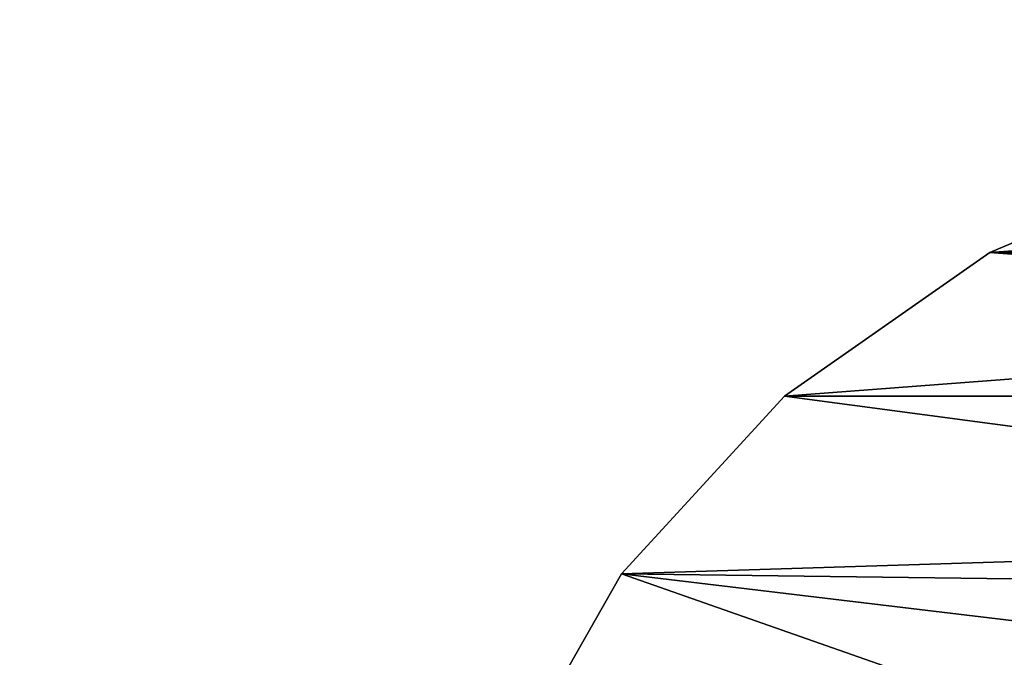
# Model space of a CAD drawing. Extents: x -5 to 2276, y 0 to 2500.
# Tile 125 of 256: x 835 to 847, y 522 to 530. Entities that reach past the tile are written whole.
import ezdxf

# ---------------------------------------------------------------- set-up
doc = ezdxf.new("R2010")
doc.units = 0
doc.header["$LTSCALE"] = 25.4
doc.layers.get('0').update_dxf_attribs({"linetype": 'CONTINUOUS'})
for name, color, linetype in [('IFCBUILDING', 32, 'CONTINUOUS'), ('IFCBUILDINGSTOREY', 34, 'CONTINUOUS'), ('IFCSITE', 32, 'CONTINUOUS'), ('IFCSLAB', 22, 'CONTINUOUS'), ('IFCWALL', 190, 'CONTINUOUS')]:
    doc.layers.add(name, color=color, linetype=linetype)

# ---------------------------------------------------------------- blocks, each defined once
blk = doc.blocks.new('GRUPUJ_1')
at = {"layer": 'IFCWALL'}
mesh = blk.add_polyface(dxfattribs=at)
corners = [(0, 0, 2300), (25, 25, 2300), (0, 2276.05, 2300), (175, 0, 2300), (25, 2251.05, 2300), (175, 25, 2300), (2500, 2151.05, 2300), (2475, 2251.05, 2300), (2475, 2151.05, 2300), (2500, 2276.05, 2300), (1245.07, 2251.05, 2300)]
mesh.append_faces([[corners[k] for k in face] for face in [(1, 3, 5), (6, 7, 8)]], dxfattribs={"vtx0": -1})
mesh.append_faces([[corners[k] for k in face] for face in [(0, 1, 2), (9, 7, 6)]], dxfattribs={"vtx0": -1, "vtx1": -1})
mesh.append_faces([[corners[k] for k in face] for face in [(1, 0, 3), (2, 1, 4), (4, 9, 2), (9, 4, 10), (9, 10, 7)]], dxfattribs={"vtx0": -1, "vtx2": -1})
mesh = blk.add_polyface(dxfattribs=at)
corners = [(2500, 0, 800), (175, 25, 800), (175, 0, 800), (2475, 25, 800), (2475, 2151.05, 800), (2500, 2151.05, 800)]
mesh.append_faces([[corners[k] for k in face] for face in [(0, 1, 2), (4, 0, 5)]], dxfattribs={"vtx0": -1})
mesh.append_faces([[corners[k] for k in face] for face in [(1, 0, 3), (3, 0, 4)]], dxfattribs={"vtx0": -1, "vtx1": -1})
blk = doc.blocks.new('GRUPUJ_7')
at = {"layer": 'IFCWALL'}
mesh = blk.add_polyface(dxfattribs=at)
corners = [(0, 0, 1500), (125, 100, 1500), (125, 2151.05, 1500), (150, 0, 1500), (150, 100, 1500), (2450, 2126.05, 1500), (2375, 2151.05, 1500), (2375, 2126.05, 1500), (0, 2226.05, 1500), (1220.07, 2226.05, 1500), (1220.07, 2151.05, 1500), (2450, 2226.05, 1500)]
mesh.append_faces([[corners[k] for k in face] for face in [(1, 3, 4), (5, 6, 7)]], dxfattribs={"vtx0": -1})
mesh.append_faces([[corners[k] for k in face] for face in [(8, 2, 9), (9, 6, 11), (11, 6, 5)]], dxfattribs={"vtx0": -1, "vtx1": -1})
mesh.append_faces([[corners[k] for k in face] for face in [(0, 1, 2), (1, 0, 3), (2, 8, 0), (9, 2, 10), (9, 10, 6)]], dxfattribs={"vtx0": -1, "vtx2": -1})
mesh = blk.add_polyface(dxfattribs=at)
corners = [(2450, 0), (150, 100), (150, 0), (2375, 100), (2375, 2126.05), (2450, 2126.05)]
mesh.append_faces([[corners[k] for k in face] for face in [(0, 1, 2), (4, 0, 5)]], dxfattribs={"vtx0": -1})
mesh.append_faces([[corners[k] for k in face] for face in [(1, 0, 3), (3, 0, 4)]], dxfattribs={"vtx0": -1, "vtx1": -1})
blk = doc.blocks.new('GRUPUJ_9')
at = {"layer": 'IFCWALL'}
mesh = blk.add_polyface(dxfattribs=at)
corners = [(0, 2051.05, 1500), (25, 2026.05, 1500), (1095.07, 2051.05, 1500), (0, 0, 1500), (25, 0, 1500), (2250, 2026.05, 1500), (2250, 2051.05, 1500)]
mesh.append_faces([[corners[k] for k in face] for face in [(1, 3, 4), (2, 5, 6)]], dxfattribs={"vtx0": -1})
mesh.append_faces([[corners[k] for k in face] for face in [(0, 1, 2)]], dxfattribs={"vtx0": -1, "vtx1": -1})
mesh.append_faces([[corners[k] for k in face] for face in [(1, 0, 3), (2, 1, 5)]], dxfattribs={"vtx0": -1, "vtx2": -1})
mesh = blk.add_polyface(dxfattribs=at)
corners = [(2250, 0), (25, 25), (25, 0), (2225, 25), (2225, 2026.05), (2250, 2026.05)]
mesh.append_faces([[corners[k] for k in face] for face in [(0, 1, 2), (4, 0, 5)]], dxfattribs={"vtx0": -1})
mesh.append_faces([[corners[k] for k in face] for face in [(1, 0, 3), (3, 0, 4)]], dxfattribs={"vtx0": -1, "vtx1": -1})
blk = doc.blocks.new('_CIANY')
at = {"layer": 'IFCWALL'}
for name, p in [('GRUPUJ_1', (0, 0)), ('GRUPUJ_7', (25, 25, 800)), ('GRUPUJ_9', (150, 125, 800))]:
    blk.add_blockref(name, p, dxfattribs=at)
mesh = blk.add_polyface(dxfattribs=at)
corners = [(0, 2276.05), (175, 2151.05), (175, 891.05), (1245.07, 2276.05), (175, 1251.05), (875, 2151.05), (1245.07, 2151.05), (1295.07, 2276.05), (1295.07, 2151.05), (2195.07, 2276.05), (1575, 2151.05), (2195.07, 2151.05), (2245.07, 2276.05), (2245.07, 2151.05), (2500, 2276.05), (2375, 2151.05), (2375, 651.05), (2375, 150), (0, 0), (175, 150), (2500, 0)]
mesh.append_faces([[corners[k] for k in face] for face in [(2, 1, 4)]], dxfattribs={"vtx0": -1})
mesh.append_faces([[corners[k] for k in face] for face in [(1, 3, 5), (5, 3, 6), (6, 7, 8), (8, 9, 10), (10, 9, 11), (11, 12, 13), (13, 14, 15), (15, 14, 16), (16, 14, 17), (18, 19, 20), (19, 0, 2), (20, 17, 14)]], dxfattribs={"vtx0": -1, "vtx1": -1})
mesh.append_faces([[corners[k] for k in face] for face in [(0, 1, 2)]], dxfattribs={"vtx0": -1, "vtx1": -1, "vtx2": -1})
mesh.append_faces([[corners[k] for k in face] for face in [(1, 0, 3), (6, 3, 7), (8, 7, 9), (11, 9, 12), (13, 12, 14), (19, 18, 0), (20, 19, 17)]], dxfattribs={"vtx0": -1, "vtx2": -1})
blk = doc.blocks.new('POD_OGA')
at = {"layer": 'IFCSLAB'}
mesh = blk.add_polyface(dxfattribs=at)
corners = [(1400, 2001.05), (1120.07, 1996.05), (1120.07, 2001.05), (0, 2001.05), (1400, 1101.05), (0, 1101.05), (1070.07, 1996.05), (1070.07, 2001.05)]
mesh.append_faces([[corners[k] for k in face] for face in [(0, 1, 2), (3, 4, 5), (6, 3, 7)]], dxfattribs={"vtx0": -1})
mesh.append_faces([[corners[k] for k in face] for face in [(4, 1, 0)]], dxfattribs={"vtx0": -1, "vtx1": -1})
mesh.append_faces([[corners[k] for k in face] for face in [(4, 3, 6)]], dxfattribs={"vtx0": -1, "vtx1": -1, "vtx2": -1})
mesh.append_faces([[corners[k] for k in face] for face in [(4, 6, 1)]], dxfattribs={"vtx0": -1, "vtx2": -1})
blk = doc.blocks.new('700-_MINIMALNA_D')
for p, q in [((553.56, 429.148), (553.56, 429.148, 2)), ((553.56, 429.148), (553.56, 429.148, 2)), ((560.8, 422.501), (560.8, 422.501, 2)), ((560.8, 422.501), (560.8, 422.501, 2)), ((566.651, 414.127), (566.651, 414.127, 2)), ((566.651, 414.127), (566.651, 414.127, 2))]:
    blk.add_line(p, q)
for points in [[(479.412, 404.136, 0), (483.637, 414.062, 0), (489.553, 422.452, 0), (496.852, 429.12, 0), (505.226, 433.884, 0), (514.676, 436.742, 0), (525.201, 437.694, 0), (535.76, 436.745, 0), (545.213, 433.896, 0), (553.56, 429.148, 0), (560.8, 422.501, 0), (566.651, 414.127, 0), (570.831, 404.197, 0)], [(479.412, 404.136, 2), (483.637, 414.062, 2), (489.553, 422.452, 2), (496.852, 429.12, 2), (505.226, 433.884, 2), (514.676, 436.742, 2), (525.201, 437.694, 2), (535.76, 436.745, 2), (545.213, 433.896, 2), (553.56, 429.148, 2), (560.8, 422.501, 2), (566.651, 414.127, 2), (570.831, 404.197, 2)], [(479.412, 404.136, 0), (483.637, 414.062, 0), (489.553, 422.452, 0), (496.852, 429.12, 0), (505.226, 433.884, 0), (514.676, 436.742, 0), (525.201, 437.694, 0), (535.76, 436.745, 0), (545.213, 433.896, 0), (553.56, 429.148, 0), (560.8, 422.501, 0), (566.651, 414.127, 0), (570.831, 404.197, 0)], [(479.412, 404.136, 2), (483.637, 414.062, 2), (489.553, 422.452, 2), (496.852, 429.12, 2), (505.226, 433.884, 2), (514.676, 436.742, 2), (525.201, 437.694, 2), (535.76, 436.745, 2), (545.213, 433.896, 2), (553.56, 429.148, 2), (560.8, 422.501, 2), (566.651, 414.127, 2), (570.831, 404.197, 2)], [(479.412, 404.136, 0), (483.637, 414.062, 0), (489.553, 422.452, 0), (496.852, 429.12, 0), (505.226, 433.884, 0), (514.676, 436.742, 0), (525.201, 437.694, 0), (535.76, 436.745, 0), (545.213, 433.896, 0), (553.56, 429.148, 0), (560.8, 422.501, 0), (566.651, 414.127, 0), (570.831, 404.197, 0)], [(479.412, 404.136, 2), (483.637, 414.062, 2), (489.553, 422.452, 2), (496.852, 429.12, 2), (505.226, 433.884, 2), (514.676, 436.742, 2), (525.201, 437.694, 2), (535.76, 436.745, 2), (545.213, 433.896, 2), (553.56, 429.148, 2), (560.8, 422.501, 2), (566.651, 414.127, 2), (570.831, 404.197, 2)], [(479.412, 404.136, 0), (483.637, 414.062, 0), (489.553, 422.452, 0), (496.852, 429.12, 0), (505.226, 433.884, 0), (514.676, 436.742, 0), (525.201, 437.694, 0), (535.76, 436.745, 0), (545.213, 433.896, 0), (553.56, 429.148, 0), (560.8, 422.501, 0), (566.651, 414.127, 0), (570.831, 404.197, 0)], [(479.412, 404.136, 2), (483.637, 414.062, 2), (489.553, 422.452, 2), (496.852, 429.12, 2), (505.226, 433.884, 2), (514.676, 436.742, 2), (525.201, 437.694, 2), (535.76, 436.745, 2), (545.213, 433.896, 2), (553.56, 429.148, 2), (560.8, 422.501, 2), (566.651, 414.127, 2), (570.831, 404.197, 2)], [(479.412, 404.136, 0), (483.637, 414.062, 0), (489.553, 422.452, 0), (496.852, 429.12, 0), (505.226, 433.884, 0), (514.676, 436.742, 0), (525.201, 437.694, 0), (535.76, 436.745, 0), (545.213, 433.896, 0), (553.56, 429.148, 0), (560.8, 422.501, 0), (566.651, 414.127, 0), (570.831, 404.197, 0)], [(479.412, 404.136, 2), (483.637, 414.062, 2), (489.553, 422.452, 2), (496.852, 429.12, 2), (505.226, 433.884, 2), (514.676, 436.742, 2), (525.201, 437.694, 2), (535.76, 436.745, 2), (545.213, 433.896, 2), (553.56, 429.148, 2), (560.8, 422.501, 2), (566.651, 414.127, 2), (570.831, 404.197, 2)], [(479.412, 404.136, 0), (483.637, 414.062, 0), (489.553, 422.452, 0), (496.852, 429.12, 0), (505.226, 433.884, 0), (514.676, 436.742, 0), (525.201, 437.694, 0), (535.76, 436.745, 0), (545.213, 433.896, 0), (553.56, 429.148, 0), (560.8, 422.501, 0), (566.651, 414.127, 0), (570.831, 404.197, 0)], [(479.412, 404.136, 2), (483.637, 414.062, 2), (489.553, 422.452, 2), (496.852, 429.12, 2), (505.226, 433.884, 2), (514.676, 436.742, 2), (525.201, 437.694, 2), (535.76, 436.745, 2), (545.213, 433.896, 2), (553.56, 429.148, 2), (560.8, 422.501, 2), (566.651, 414.127, 2), (570.831, 404.197, 2)], [(479.412, 404.136, 0), (483.637, 414.062, 0), (489.553, 422.452, 0), (496.852, 429.12, 0), (505.226, 433.884, 0), (514.676, 436.742, 0), (525.201, 437.694, 0), (535.76, 436.745, 0), (545.213, 433.896, 0), (553.56, 429.148, 0), (560.8, 422.501, 0), (566.651, 414.127, 0), (570.831, 404.197, 0)], [(479.412, 404.136, 2), (483.637, 414.062, 2), (489.553, 422.452, 2), (496.852, 429.12, 2), (505.226, 433.884, 2), (514.676, 436.742, 2), (525.201, 437.694, 2), (535.76, 436.745, 2), (545.213, 433.896, 2), (553.56, 429.148, 2), (560.8, 422.501, 2), (566.651, 414.127, 2), (570.831, 404.197, 2)], [(479.412, 404.136, 0), (483.637, 414.062, 0), (489.553, 422.452, 0), (496.852, 429.12, 0), (505.226, 433.884, 0), (514.676, 436.742, 0), (525.201, 437.694, 0), (535.76, 436.745, 0), (545.213, 433.896, 0), (553.56, 429.148, 0), (560.8, 422.501, 0), (566.651, 414.127, 0), (570.831, 404.197, 0)], [(479.412, 404.136, 2), (483.637, 414.062, 2), (489.553, 422.452, 2), (496.852, 429.12, 2), (505.226, 433.884, 2), (514.676, 436.742, 2), (525.201, 437.694, 2), (535.76, 436.745, 2), (545.213, 433.896, 2), (553.56, 429.148, 2), (560.8, 422.501, 2), (566.651, 414.127, 2), (570.831, 404.197, 2)], [(479.412, 404.136, 0), (483.637, 414.062, 0), (489.553, 422.452, 0), (496.852, 429.12, 0), (505.226, 433.884, 0), (514.676, 436.742, 0), (525.201, 437.694, 0), (535.76, 436.745, 0), (545.213, 433.896, 0), (553.56, 429.148, 0), (560.8, 422.501, 0), (566.651, 414.127, 0), (570.831, 404.197, 0)], [(479.412, 404.136, 2), (483.637, 414.062, 2), (489.553, 422.452, 2), (496.852, 429.12, 2), (505.226, 433.884, 2), (514.676, 436.742, 2), (525.201, 437.694, 2), (535.76, 436.745, 2), (545.213, 433.896, 2), (553.56, 429.148, 2), (560.8, 422.501, 2), (566.651, 414.127, 2), (570.831, 404.197, 2)], [(479.412, 404.136, 0), (483.637, 414.062, 0), (489.553, 422.452, 0), (496.852, 429.12, 0), (505.226, 433.884, 0), (514.676, 436.742, 0), (525.201, 437.694, 0), (535.76, 436.745, 0), (545.213, 433.896, 0), (553.56, 429.148, 0), (560.8, 422.501, 0), (566.651, 414.127, 0), (570.831, 404.197, 0)], [(479.412, 404.136, 2), (483.637, 414.062, 2), (489.553, 422.452, 2), (496.852, 429.12, 2), (505.226, 433.884, 2), (514.676, 436.742, 2), (525.201, 437.694, 2), (535.76, 436.745, 2), (545.213, 433.896, 2), (553.56, 429.148, 2), (560.8, 422.501, 2), (566.651, 414.127, 2), (570.831, 404.197, 2)], [(479.412, 404.136, 0), (483.637, 414.062, 0), (489.553, 422.452, 0), (496.852, 429.12, 0), (505.226, 433.884, 0), (514.676, 436.742, 0), (525.201, 437.694, 0), (535.76, 436.745, 0), (545.213, 433.896, 0), (553.56, 429.148, 0), (560.8, 422.501, 0), (566.651, 414.127, 0), (570.831, 404.197, 0)], [(479.412, 404.136, 2), (483.637, 414.062, 2), (489.553, 422.452, 2), (496.852, 429.12, 2), (505.226, 433.884, 2), (514.676, 436.742, 2), (525.201, 437.694, 2), (535.76, 436.745, 2), (545.213, 433.896, 2), (553.56, 429.148, 2), (560.8, 422.501, 2), (566.651, 414.127, 2), (570.831, 404.197, 2)], [(479.412, 404.136, 0), (483.637, 414.062, 0), (489.553, 422.452, 0), (496.852, 429.12, 0), (505.226, 433.884, 0), (514.676, 436.742, 0), (525.201, 437.694, 0), (535.76, 436.745, 0), (545.213, 433.896, 0), (553.56, 429.148, 0), (560.8, 422.501, 0), (566.651, 414.127, 0), (570.831, 404.197, 0)], [(479.412, 404.136, 2), (483.637, 414.062, 2), (489.553, 422.452, 2), (496.852, 429.12, 2), (505.226, 433.884, 2), (514.676, 436.742, 2), (525.201, 437.694, 2), (535.76, 436.745, 2), (545.213, 433.896, 2), (553.56, 429.148, 2), (560.8, 422.501, 2), (566.651, 414.127, 2), (570.831, 404.197, 2)], [(479.412, 404.136, 0), (483.637, 414.062, 0), (489.553, 422.452, 0), (496.852, 429.12, 0), (505.226, 433.884, 0), (514.676, 436.742, 0), (525.201, 437.694, 0), (535.76, 436.745, 0), (545.213, 433.896, 0), (553.56, 429.148, 0), (560.8, 422.501, 0), (566.651, 414.127, 0), (570.831, 404.197, 0)], [(479.412, 404.136, 2), (483.637, 414.062, 2), (489.553, 422.452, 2), (496.852, 429.12, 2), (505.226, 433.884, 2), (514.676, 436.742, 2), (525.201, 437.694, 2), (535.76, 436.745, 2), (545.213, 433.896, 2), (553.56, 429.148, 2), (560.8, 422.501, 2), (566.651, 414.127, 2), (570.831, 404.197, 2)], [(479.412, 404.136, 0), (483.637, 414.062, 0), (489.553, 422.452, 0), (496.852, 429.12, 0), (505.226, 433.884, 0), (514.676, 436.742, 0), (525.201, 437.694, 0), (535.76, 436.745, 0), (545.213, 433.896, 0), (553.56, 429.148, 0), (560.8, 422.501, 0), (566.651, 414.127, 0), (570.831, 404.197, 0)], [(479.412, 404.136, 2), (483.637, 414.062, 2), (489.553, 422.452, 2), (496.852, 429.12, 2), (505.226, 433.884, 2), (514.676, 436.742, 2), (525.201, 437.694, 2), (535.76, 436.745, 2), (545.213, 433.896, 2), (553.56, 429.148, 2), (560.8, 422.501, 2), (566.651, 414.127, 2), (570.831, 404.197, 2)], [(479.412, 404.136, 0), (483.637, 414.062, 0), (489.553, 422.452, 0), (496.852, 429.12, 0), (505.226, 433.884, 0), (514.676, 436.742, 0), (525.201, 437.694, 0), (535.76, 436.745, 0), (545.213, 433.896, 0), (553.56, 429.148, 0), (560.8, 422.501, 0), (566.651, 414.127, 0), (570.831, 404.197, 0)], [(479.412, 404.136, 2), (483.637, 414.062, 2), (489.553, 422.452, 2), (496.852, 429.12, 2), (505.226, 433.884, 2), (514.676, 436.742, 2), (525.201, 437.694, 2), (535.76, 436.745, 2), (545.213, 433.896, 2), (553.56, 429.148, 2), (560.8, 422.501, 2), (566.651, 414.127, 2), (570.831, 404.197, 2)], [(479.412, 404.136, 0), (483.637, 414.062, 0), (489.553, 422.452, 0), (496.852, 429.12, 0), (505.226, 433.884, 0), (514.676, 436.742, 0), (525.201, 437.694, 0), (535.76, 436.745, 0), (545.213, 433.896, 0), (553.56, 429.148, 0), (560.8, 422.501, 0), (566.651, 414.127, 0), (570.831, 404.197, 0)], [(479.412, 404.136, 2), (483.637, 414.062, 2), (489.553, 422.452, 2), (496.852, 429.12, 2), (505.226, 433.884, 2), (514.676, 436.742, 2), (525.201, 437.694, 2), (535.76, 436.745, 2), (545.213, 433.896, 2), (553.56, 429.148, 2), (560.8, 422.501, 2), (566.651, 414.127, 2), (570.831, 404.197, 2)], [(479.412, 404.136, 0), (483.637, 414.062, 0), (489.553, 422.452, 0), (496.852, 429.12, 0), (505.226, 433.884, 0), (514.676, 436.742, 0), (525.201, 437.694, 0), (535.76, 436.745, 0), (545.213, 433.896, 0), (553.56, 429.148, 0), (560.8, 422.501, 0), (566.651, 414.127, 0), (570.831, 404.197, 0)], [(479.412, 404.136, 2), (483.637, 414.062, 2), (489.553, 422.452, 2), (496.852, 429.12, 2), (505.226, 433.884, 2), (514.676, 436.742, 2), (525.201, 437.694, 2), (535.76, 436.745, 2), (545.213, 433.896, 2), (553.56, 429.148, 2), (560.8, 422.501, 2), (566.651, 414.127, 2), (570.831, 404.197, 2)], [(479.412, 404.136, 0), (483.637, 414.062, 0), (489.553, 422.452, 0), (496.852, 429.12, 0), (505.226, 433.884, 0), (514.676, 436.742, 0), (525.201, 437.694, 0), (535.76, 436.745, 0), (545.213, 433.896, 0), (553.56, 429.148, 0), (560.8, 422.501, 0), (566.651, 414.127, 0), (570.831, 404.197, 0)], [(479.412, 404.136, 2), (483.637, 414.062, 2), (489.553, 422.452, 2), (496.852, 429.12, 2), (505.226, 433.884, 2), (514.676, 436.742, 2), (525.201, 437.694, 2), (535.76, 436.745, 2), (545.213, 433.896, 2), (553.56, 429.148, 2), (560.8, 422.501, 2), (566.651, 414.127, 2), (570.831, 404.197, 2)], [(479.412, 404.136, 0), (483.637, 414.062, 0), (489.553, 422.452, 0), (496.852, 429.12, 0), (505.226, 433.884, 0), (514.676, 436.742, 0), (525.201, 437.694, 0), (535.76, 436.745, 0), (545.213, 433.896, 0), (553.56, 429.148, 0), (560.8, 422.501, 0), (566.651, 414.127, 0), (570.831, 404.197, 0)], [(479.412, 404.136, 2), (483.637, 414.062, 2), (489.553, 422.452, 2), (496.852, 429.12, 2), (505.226, 433.884, 2), (514.676, 436.742, 2), (525.201, 437.694, 2), (535.76, 436.745, 2), (545.213, 433.896, 2), (553.56, 429.148, 2), (560.8, 422.501, 2), (566.651, 414.127, 2), (570.831, 404.197, 2)], [(479.412, 404.136, 0), (483.637, 414.062, 0), (489.553, 422.452, 0), (496.852, 429.12, 0), (505.226, 433.884, 0), (514.676, 436.742, 0), (525.201, 437.694, 0), (535.76, 436.745, 0), (545.213, 433.896, 0), (553.56, 429.148, 0), (560.8, 422.501, 0), (566.651, 414.127, 0), (570.831, 404.197, 0)], [(479.412, 404.136, 2), (483.637, 414.062, 2), (489.553, 422.452, 2), (496.852, 429.12, 2), (505.226, 433.884, 2), (514.676, 436.742, 2), (525.201, 437.694, 2), (535.76, 436.745, 2), (545.213, 433.896, 2), (553.56, 429.148, 2), (560.8, 422.501, 2), (566.651, 414.127, 2), (570.831, 404.197, 2)], [(479.412, 404.136, 0), (483.637, 414.062, 0), (489.553, 422.452, 0), (496.852, 429.12, 0), (505.226, 433.884, 0), (514.676, 436.742, 0), (525.201, 437.694, 0), (535.76, 436.745, 0), (545.213, 433.896, 0), (553.56, 429.148, 0), (560.8, 422.501, 0), (566.651, 414.127, 0), (570.831, 404.197, 0)], [(479.412, 404.136, 2), (483.637, 414.062, 2), (489.553, 422.452, 2), (496.852, 429.12, 2), (505.226, 433.884, 2), (514.676, 436.742, 2), (525.201, 437.694, 2), (535.76, 436.745, 2), (545.213, 433.896, 2), (553.56, 429.148, 2), (560.8, 422.501, 2), (566.651, 414.127, 2), (570.831, 404.197, 2)], [(479.412, 404.136, 0), (483.637, 414.062, 0), (489.553, 422.452, 0), (496.852, 429.12, 0), (505.226, 433.884, 0), (514.676, 436.742, 0), (525.201, 437.694, 0), (535.76, 436.745, 0), (545.213, 433.896, 0), (553.56, 429.148, 0), (560.8, 422.501, 0), (566.651, 414.127, 0), (570.831, 404.197, 0)], [(479.412, 404.136, 2), (483.637, 414.062, 2), (489.553, 422.452, 2), (496.852, 429.12, 2), (505.226, 433.884, 2), (514.676, 436.742, 2), (525.201, 437.694, 2), (535.76, 436.745, 2), (545.213, 433.896, 2), (553.56, 429.148, 2), (560.8, 422.501, 2), (566.651, 414.127, 2), (570.831, 404.197, 2)], [(479.412, 404.136, 0), (483.637, 414.062, 0), (489.553, 422.452, 0), (496.852, 429.12, 0), (505.226, 433.884, 0), (514.676, 436.742, 0), (525.201, 437.694, 0), (535.76, 436.745, 0), (545.213, 433.896, 0), (553.56, 429.148, 0), (560.8, 422.501, 0), (566.651, 414.127, 0), (570.831, 404.197, 0)], [(479.412, 404.136, 2), (483.637, 414.062, 2), (489.553, 422.452, 2), (496.852, 429.12, 2), (505.226, 433.884, 2), (514.676, 436.742, 2), (525.201, 437.694, 2), (535.76, 436.745, 2), (545.213, 433.896, 2), (553.56, 429.148, 2), (560.8, 422.501, 2), (566.651, 414.127, 2), (570.831, 404.197, 2)], [(479.412, 404.136, 0), (483.637, 414.062, 0), (489.553, 422.452, 0), (496.852, 429.12, 0), (505.226, 433.884, 0), (514.676, 436.742, 0), (525.201, 437.694, 0), (535.76, 436.745, 0), (545.213, 433.896, 0), (553.56, 429.148, 0), (560.8, 422.501, 0), (566.651, 414.127, 0), (570.831, 404.197, 0)], [(479.412, 404.136, 2), (483.637, 414.062, 2), (489.553, 422.452, 2), (496.852, 429.12, 2), (505.226, 433.884, 2), (514.676, 436.742, 2), (525.201, 437.694, 2), (535.76, 436.745, 2), (545.213, 433.896, 2), (553.56, 429.148, 2), (560.8, 422.501, 2), (566.651, 414.127, 2), (570.831, 404.197, 2)], [(479.412, 404.136, 0), (483.637, 414.062, 0), (489.553, 422.452, 0), (496.852, 429.12, 0), (505.226, 433.884, 0), (514.676, 436.742, 0), (525.201, 437.694, 0), (535.76, 436.745, 0), (545.213, 433.896, 0), (553.56, 429.148, 0), (560.8, 422.501, 0), (566.651, 414.127, 0), (570.831, 404.197, 0)], [(479.412, 404.136, 2), (483.637, 414.062, 2), (489.553, 422.452, 2), (496.852, 429.12, 2), (505.226, 433.884, 2), (514.676, 436.742, 2), (525.201, 437.694, 2), (535.76, 436.745, 2), (545.213, 433.896, 2), (553.56, 429.148, 2), (560.8, 422.501, 2), (566.651, 414.127, 2), (570.831, 404.197, 2)], [(479.412, 404.136, 0), (483.637, 414.062, 0), (489.553, 422.452, 0), (496.852, 429.12, 0), (505.226, 433.884, 0), (514.676, 436.742, 0), (525.201, 437.694, 0), (535.76, 436.745, 0), (545.213, 433.896, 0), (553.56, 429.148, 0), (560.8, 422.501, 0), (566.651, 414.127, 0), (570.831, 404.197, 0)], [(479.412, 404.136, 2), (483.637, 414.062, 2), (489.553, 422.452, 2), (496.852, 429.12, 2), (505.226, 433.884, 2), (514.676, 436.742, 2), (525.201, 437.694, 2), (535.76, 436.745, 2), (545.213, 433.896, 2), (553.56, 429.148, 2), (560.8, 422.501, 2), (566.651, 414.127, 2), (570.831, 404.197, 2)], [(479.412, 404.136, 0), (483.637, 414.062, 0), (489.553, 422.452, 0), (496.852, 429.12, 0), (505.226, 433.884, 0), (514.676, 436.742, 0), (525.201, 437.694, 0), (535.76, 436.745, 0), (545.213, 433.896, 0), (553.56, 429.148, 0), (560.8, 422.501, 0), (566.651, 414.127, 0), (570.831, 404.197, 0)], [(479.412, 404.136, 2), (483.637, 414.062, 2), (489.553, 422.452, 2), (496.852, 429.12, 2), (505.226, 433.884, 2), (514.676, 436.742, 2), (525.201, 437.694, 2), (535.76, 436.745, 2), (545.213, 433.896, 2), (553.56, 429.148, 2), (560.8, 422.501, 2), (566.651, 414.127, 2), (570.831, 404.197, 2)], [(479.412, 404.136, 0), (483.637, 414.062, 0), (489.553, 422.452, 0), (496.852, 429.12, 0), (505.226, 433.884, 0), (514.676, 436.742, 0), (525.201, 437.694, 0), (535.76, 436.745, 0), (545.213, 433.896, 0), (553.56, 429.148, 0), (560.8, 422.501, 0), (566.651, 414.127, 0), (570.831, 404.197, 0)], [(479.412, 404.136, 2), (483.637, 414.062, 2), (489.553, 422.452, 2), (496.852, 429.12, 2), (505.226, 433.884, 2), (514.676, 436.742, 2), (525.201, 437.694, 2), (535.76, 436.745, 2), (545.213, 433.896, 2), (553.56, 429.148, 2), (560.8, 422.501, 2), (566.651, 414.127, 2), (570.831, 404.197, 2)], [(479.412, 404.136, 0), (483.637, 414.062, 0), (489.553, 422.452, 0), (496.852, 429.12, 0), (505.226, 433.884, 0), (514.676, 436.742, 0), (525.201, 437.694, 0), (535.76, 436.745, 0), (545.213, 433.896, 0), (553.56, 429.148, 0), (560.8, 422.501, 0), (566.651, 414.127, 0), (570.831, 404.197, 0)], [(479.412, 404.136, 2), (483.637, 414.062, 2), (489.553, 422.452, 2), (496.852, 429.12, 2), (505.226, 433.884, 2), (514.676, 436.742, 2), (525.201, 437.694, 2), (535.76, 436.745, 2), (545.213, 433.896, 2), (553.56, 429.148, 2), (560.8, 422.501, 2), (566.651, 414.127, 2), (570.831, 404.197, 2)], [(479.412, 404.136, 0), (483.637, 414.062, 0), (489.553, 422.452, 0), (496.852, 429.12, 0), (505.226, 433.884, 0), (514.676, 436.742, 0), (525.201, 437.694, 0), (535.76, 436.745, 0), (545.213, 433.896, 0), (553.56, 429.148, 0), (560.8, 422.501, 0), (566.651, 414.127, 0), (570.831, 404.197, 0)], [(479.412, 404.136, 2), (483.637, 414.062, 2), (489.553, 422.452, 2), (496.852, 429.12, 2), (505.226, 433.884, 2), (514.676, 436.742, 2), (525.201, 437.694, 2), (535.76, 436.745, 2), (545.213, 433.896, 2), (553.56, 429.148, 2), (560.8, 422.501, 2), (566.651, 414.127, 2), (570.831, 404.197, 2)], [(479.412, 404.136, 0), (483.637, 414.062, 0), (489.553, 422.452, 0), (496.852, 429.12, 0), (505.226, 433.884, 0), (514.676, 436.742, 0), (525.201, 437.694, 0), (535.76, 436.745, 0), (545.213, 433.896, 0), (553.56, 429.148, 0), (560.8, 422.501, 0), (566.651, 414.127, 0), (570.831, 404.197, 0)], [(479.412, 404.136, 2), (483.637, 414.062, 2), (489.553, 422.452, 2), (496.852, 429.12, 2), (505.226, 433.884, 2), (514.676, 436.742, 2), (525.201, 437.694, 2), (535.76, 436.745, 2), (545.213, 433.896, 2), (553.56, 429.148, 2), (560.8, 422.501, 2), (566.651, 414.127, 2), (570.831, 404.197, 2)], [(479.412, 404.136, 0), (483.637, 414.062, 0), (489.553, 422.452, 0), (496.852, 429.12, 0), (505.226, 433.884, 0), (514.676, 436.742, 0), (525.201, 437.694, 0), (535.76, 436.745, 0), (545.213, 433.896, 0), (553.56, 429.148, 0), (560.8, 422.501, 0), (566.651, 414.127, 0), (570.831, 404.197, 0)], [(479.412, 404.136, 2), (483.637, 414.062, 2), (489.553, 422.452, 2), (496.852, 429.12, 2), (505.226, 433.884, 2), (514.676, 436.742, 2), (525.201, 437.694, 2), (535.76, 436.745, 2), (545.213, 433.896, 2), (553.56, 429.148, 2), (560.8, 422.501, 2), (566.651, 414.127, 2), (570.831, 404.197, 2)], [(479.412, 404.136, 0), (483.637, 414.062, 0), (489.553, 422.452, 0), (496.852, 429.12, 0), (505.226, 433.884, 0), (514.676, 436.742, 0), (525.201, 437.694, 0), (535.76, 436.745, 0), (545.213, 433.896, 0), (553.56, 429.148, 0), (560.8, 422.501, 0), (566.651, 414.127, 0), (570.831, 404.197, 0)], [(479.412, 404.136, 2), (483.637, 414.062, 2), (489.553, 422.452, 2), (496.852, 429.12, 2), (505.226, 433.884, 2), (514.676, 436.742, 2), (525.201, 437.694, 2), (535.76, 436.745, 2), (545.213, 433.896, 2), (553.56, 429.148, 2), (560.8, 422.501, 2), (566.651, 414.127, 2), (570.831, 404.197, 2)]]:
    blk.add_polyline3d(points)
mesh = blk.add_polyface()
corners = [(496.852, 429.12), (495.109, 379.674), (489.553, 422.452), (497.064, 398.273), (505.226, 433.884), (499.507, 405.516), (502.927, 411.389), (507.251, 415.928), (514.676, 436.742), (512.405, 419.17), (518.388, 421.115), (525.201, 437.694), (525.201, 421.763), (535.76, 436.745), (531.968, 421.115), (537.912, 419.17), (545.213, 433.896), (543.031, 415.928), (547.328, 411.389), (553.56, 429.148), (550.726, 405.516), (553.154, 398.273), (555.096, 379.674), (560.8, 422.501), (476.876, 392.673), (476.852, 366.997), (476.031, 379.674), (479.313, 355.716), (479.412, 404.136), (483.416, 345.83), (483.637, 414.062), (489.16, 337.339), (496.335, 330.52), (497.064, 361.518), (504.734, 325.649), (499.507, 354.312), (502.927, 348.353), (507.251, 343.685), (514.356, 322.726), (512.405, 340.35), (518.388, 338.35), (525.201, 321.752), (525.201, 337.683), (531.928, 338.338), (535.76, 322.695), (537.85, 340.301), (545.213, 325.526), (542.967, 343.574), (547.278, 348.156), (553.56, 330.243), (550.699, 354.053), (553.142, 361.272), (560.8, 336.847), (566.651, 414.127), (566.651, 345.184), (570.831, 404.197), (570.831, 355.101), (573.338, 392.713), (573.338, 366.598), (574.174, 379.674)]
mesh.append_faces([[corners[k] for k in face] for face in [(24, 25, 26), (58, 57, 59)]], dxfattribs={"vtx0": -1})
mesh.append_faces([[corners[k] for k in face] for face in [(0, 1, 2), (1, 0, 3), (3, 4, 5), (5, 4, 6), (6, 4, 7), (7, 8, 9), (9, 8, 10), (10, 11, 12), (12, 13, 14), (14, 13, 15), (15, 16, 17), (17, 16, 18), (18, 19, 20), (20, 19, 21), (21, 19, 22), (25, 24, 27), (27, 28, 29), (29, 30, 31), (31, 2, 32), (32, 33, 34), (34, 37, 38), (38, 40, 41), (41, 43, 44), (44, 45, 46), (46, 48, 49), (49, 22, 52), (52, 53, 54), (54, 55, 56), (56, 57, 58)]], dxfattribs={"vtx0": -1, "vtx1": -1})
mesh.append_faces([[corners[k] for k in face] for face in [(32, 2, 1), (52, 22, 23)]], dxfattribs={"vtx0": -1, "vtx1": -1, "vtx2": -1})
mesh.append_faces([[corners[k] for k in face] for face in [(3, 0, 4), (7, 4, 8), (10, 8, 11), (12, 11, 13), (15, 13, 16), (18, 16, 19), (22, 19, 23), (27, 24, 28), (29, 28, 30), (31, 30, 2), (32, 1, 33), (34, 33, 35), (34, 35, 36), (34, 36, 37), (38, 37, 39), (38, 39, 40), (41, 40, 42), (41, 42, 43), (44, 43, 45), (46, 45, 47), (46, 47, 48), (49, 48, 50), (49, 50, 51), (49, 51, 22), (52, 23, 53), (54, 53, 55), (56, 55, 57)]], dxfattribs={"vtx0": -1, "vtx2": -1})
mesh = blk.add_polyface()
corners = [(476.852, 366.997, 2), (476.876, 392.673, 2), (476.031, 379.674, 2), (479.313, 355.716, 2), (479.412, 404.136, 2), (483.416, 345.83, 2), (483.637, 414.062, 2), (489.16, 337.339, 2), (489.553, 422.452, 2), (496.335, 330.52, 2), (495.109, 379.674, 2), (497.064, 361.518, 2), (504.734, 325.649, 2), (499.507, 354.312, 2), (502.927, 348.353, 2), (507.251, 343.685, 2), (514.356, 322.726, 2), (512.405, 340.35, 2), (518.388, 338.35, 2), (525.201, 321.752, 2), (525.201, 337.683, 2), (535.76, 322.695, 2), (531.928, 338.338, 2), (537.85, 340.301, 2), (545.213, 325.526, 2), (542.967, 343.574, 2), (547.278, 348.156, 2), (553.56, 330.243, 2), (550.699, 354.053, 2), (553.142, 361.272, 2), (555.096, 379.674, 2), (560.8, 336.847, 2), (496.852, 429.12, 2), (497.064, 398.273, 2), (505.226, 433.884, 2), (499.507, 405.516, 2), (502.927, 411.389, 2), (507.251, 415.928, 2), (514.676, 436.742, 2), (512.405, 419.17, 2), (518.388, 421.115, 2), (525.201, 437.694, 2), (525.201, 421.763, 2), (531.968, 421.115, 2), (535.76, 436.745, 2), (537.912, 419.17, 2), (545.213, 433.896, 2), (543.031, 415.928, 2), (547.328, 411.389, 2), (553.56, 429.148, 2), (550.726, 405.516, 2), (553.154, 398.273, 2), (560.8, 422.501, 2), (566.651, 345.184, 2), (566.651, 414.127, 2), (570.831, 355.101, 2), (570.831, 404.197, 2), (573.338, 366.598, 2), (573.338, 392.713, 2), (574.174, 379.674, 2)]
mesh.append_faces([[corners[k] for k in face] for face in [(0, 1, 2), (58, 57, 59)]], dxfattribs={"vtx0": -1})
mesh.append_faces([[corners[k] for k in face] for face in [(1, 3, 4), (4, 5, 6), (6, 7, 8), (10, 9, 11), (11, 12, 13), (13, 12, 14), (14, 12, 15), (15, 16, 17), (17, 16, 18), (18, 19, 20), (20, 21, 22), (22, 21, 23), (23, 24, 25), (25, 24, 26), (26, 27, 28), (28, 27, 29), (29, 27, 30), (32, 33, 34), (34, 37, 38), (38, 40, 41), (41, 43, 44), (44, 45, 46), (46, 48, 49), (49, 30, 52), (52, 53, 54), (54, 55, 56), (56, 57, 58)]], dxfattribs={"vtx0": -1, "vtx1": -1})
mesh.append_faces([[corners[k] for k in face] for face in [(8, 9, 10), (52, 30, 31)]], dxfattribs={"vtx0": -1, "vtx1": -1, "vtx2": -1})
mesh.append_faces([[corners[k] for k in face] for face in [(1, 0, 3), (4, 3, 5), (6, 5, 7), (8, 7, 9), (11, 9, 12), (15, 12, 16), (18, 16, 19), (20, 19, 21), (23, 21, 24), (26, 24, 27), (30, 27, 31), (10, 32, 8), (32, 10, 33), (34, 33, 35), (34, 35, 36), (34, 36, 37), (38, 37, 39), (38, 39, 40), (41, 40, 42), (41, 42, 43), (44, 43, 45), (46, 45, 47), (46, 47, 48), (49, 48, 50), (49, 50, 51), (49, 51, 30), (52, 31, 53), (54, 53, 55), (56, 55, 57)]], dxfattribs={"vtx0": -1, "vtx2": -1})
mesh = blk.add_polyface()
corners = [(545.213, 433.896, 2), (553.56, 429.148), (545.213, 433.896), (553.56, 429.148, 2)]
mesh.append_faces([[corners[k] for k in face] for face in [(0, 1, 2), (1, 0, 3)]], dxfattribs={"vtx0": -1})
mesh = blk.add_polyface()
corners = [(553.56, 429.148, 2), (560.8, 422.501), (553.56, 429.148), (560.8, 422.501, 2)]
mesh.append_faces([[corners[k] for k in face] for face in [(0, 1, 2), (1, 0, 3)]], dxfattribs={"vtx0": -1})
mesh = blk.add_polyface()
corners = [(560.8, 422.501), (566.651, 414.127, 2), (566.651, 414.127), (560.8, 422.501, 2)]
mesh.append_faces([[corners[k] for k in face] for face in [(0, 1, 2), (1, 0, 3)]], dxfattribs={"vtx0": -1})
mesh = blk.add_polyface()
corners = [(566.651, 414.127), (570.831, 404.197, 2), (570.831, 404.197), (566.651, 414.127, 2)]
mesh.append_faces([[corners[k] for k in face] for face in [(0, 1, 2), (1, 0, 3)]], dxfattribs={"vtx0": -1})
blk = doc.blocks.new('PRZESTRZE__MANEWROWA_LICZO')
at = {"xscale": 0.2991999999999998, "yscale": 0.2991999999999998, "zscale": 0.2991999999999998, "rotation": 360}
blk.add_blockref('700-_MINIMALNA_D', (182.268, 54.551, 1.7), dxfattribs=at)
at = {"layer": 'IFCSLAB'}
mesh = blk.add_polyface(dxfattribs=at)
corners = [(700, 450, 1.7), (0, 900, 1.7), (0, 0, 1.7)]
mesh.append_faces([[corners[k] for k in face] for face in [(0, 1, 2)]])
mesh = blk.add_polyface(dxfattribs=at)
corners = [(1400, 900), (1120.07, 895), (1120.07, 900), (0, 900), (1400, 0), (0, 0), (1070.07, 895), (1070.07, 900)]
mesh.append_faces([[corners[k] for k in face] for face in [(0, 1, 2), (3, 4, 5), (6, 3, 7)]], dxfattribs={"vtx0": -1})
mesh.append_faces([[corners[k] for k in face] for face in [(4, 1, 0)]], dxfattribs={"vtx0": -1, "vtx1": -1})
mesh.append_faces([[corners[k] for k in face] for face in [(4, 3, 6)]], dxfattribs={"vtx0": -1, "vtx1": -1, "vtx2": -1})
mesh.append_faces([[corners[k] for k in face] for face in [(4, 6, 1)]], dxfattribs={"vtx0": -1, "vtx2": -1})
mesh = blk.add_polyface(dxfattribs=at)
corners = [(700, 450, 1.2), (0, 0, 1), (700, 450, 1), (0, 0, 1.7), (700, 450, 1.7)]
mesh.append_faces([[corners[k] for k in face] for face in [(0, 1, 2), (3, 0, 4)]], dxfattribs={"vtx0": -1})
mesh.append_faces([[corners[k] for k in face] for face in [(1, 0, 3)]], dxfattribs={"vtx0": -1, "vtx1": -1})
mesh = blk.add_polyface(dxfattribs=at)
corners = [(700, 0, 1), (700, 150, 1), (0, 0, 1), (700, 450, 1)]
mesh.append_faces([[corners[k] for k in face] for face in [(0, 1, 2), (3, 2, 1)]], dxfattribs={"vtx1": -1})
blk = doc.blocks.new('DEFAULT_BUILDING_STOREY')
at = {"layer": 'IFCSLAB'}
for name, p in [('PRZESTRZE__MANEWROWA_LICZO', (175, 1251.05, 1.7)), ('POD_OGA', (175, 150))]:
    blk.add_blockref(name, p, dxfattribs=at)
at = {"layer": 'IFCWALL'}
blk.add_blockref('_CIANY', (0, 0), dxfattribs=at)
blk = doc.blocks.new('DEFAULT_BUILDING')
at = {"layer": 'IFCBUILDINGSTOREY'}
blk.add_blockref('DEFAULT_BUILDING_STOREY', (0, 0), dxfattribs=at)
blk = doc.blocks.new('DEFAULT_SITE')
at = {"layer": 'IFCBUILDING', "rotation": 89.99999999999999}
blk.add_blockref('DEFAULT_BUILDING', (2276.05, 0), dxfattribs=at)

msp = doc.modelspace()

# ---------------------------------------------------------------- block references
at = {"layer": 'IFCSITE'}
msp.add_blockref('DEFAULT_SITE', (0, 0), dxfattribs=at)

doc.saveas('drawing.dxf')
